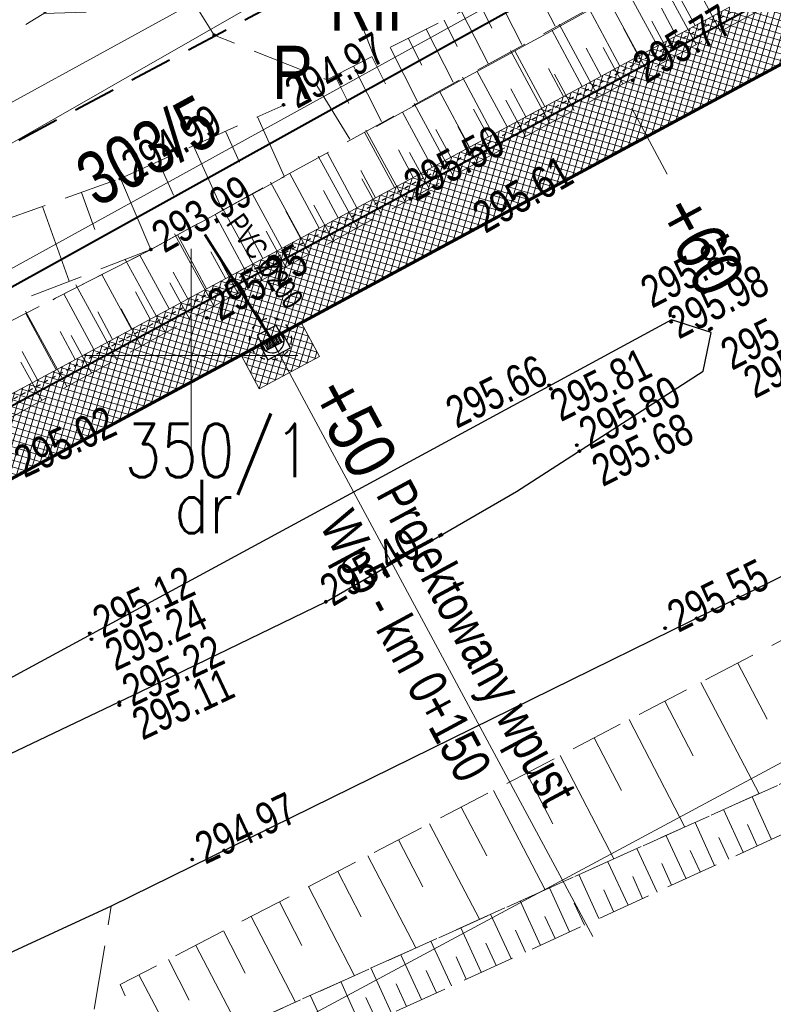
# Model space of a CAD drawing. Header units: metres. Extents: x 7437397 to 7437776, y 5556446 to 5556944.
# Tile 32 of 45: x 7437646 to 7437664, y 5556735 to 5556758. Entities that reach past the tile are written whole.
import ezdxf

# ---------------------------------------------------------------- set-up
doc = ezdxf.new("R2010")
doc.units = ezdxf.units.M
doc.header["$MEASUREMENT"] = 0
for name, pattern in [('0.5_0.5', [1.5, 0.5, -0.5, 0.5]), ('ACAD_ISO03W100', [30, 12, -18]), ('BUBZ01-500', [1.75, 1.25, -0.5]), ('DGN Style 2', [6.14715, 3.68829, -2.45886]), ('DGN Style 3', [8.60601, 6.14715, -2.45886]), ('KTCR02-500', [1.5, 1, -0.5]), ('KTJZ01-500', [2, 1.5, -0.5])]:
    doc.linetypes.add(name, pattern=pattern)
for name, color, linetype, lineweight in [('BUBZ01', 250, 'Continuous', 5), ('BUBZ01_1', 250, 'Continuous', 5), ('BUIB02_01', 250, 'Continuous', 5), ('D_balustrada', 7, '0.5_0.5', 30), ('D_kilometraz', 7, 'Continuous', 13), ('D_kraweznik', 7, 'Continuous', 70), ('D_obrzeze', 7, 'Continuous', 40), ('D_odwodnienie liniowe_wpust', 36, 'Continuous', 25), ('D_opisy', 7, 'Continuous', 13), ('D_pobocze', 7, 'Continuous', 13), ('D_skarpa', 7, 'DGN Style 3', 20), ('D_skarpa-symbol', 7, 'Continuous', 20), ('D_zakres', 7, 'DGN Style 2', 13), ('DS_chodniki', 4, 'Continuous', 0), ('DS_nawierzchnia bitumiczna odtworzenie', 252, 'Continuous', 0), ('DS_pobocze', 1, 'Continuous', 0), ('EGBD03', 250, 'Continuous', 5), ('EGBK02', 250, 'Continuous', 5), ('EGBU01', 250, 'Continuous', 5), ('IS-Kratka', 40, 'Continuous', 30), ('IS-Studzienki', 80, 'Continuous', 30), ('KTJZ01', 250, 'Continuous', 5), ('KTKR01', 250, 'Continuous', 5), ('MPZP', 250, 'Continuous', 5), ('punkt wysokościowy sztuczny', 7, 'Continuous', 5), ('RTPW01', 250, 'Continuous', 5), ('RTPW02', 250, 'Continuous', 5), ('rzedne dla projektanta', 250, 'Continuous', 5), ('SUPE04', 250, 'Continuous', 5), ('SUPT_01', 250, 'Continuous', 5), ('Warstwa 3', 250, 'Continuous', 5), ('Warstwa1Kanalizacja deszczowa', 30, 'Continuous', 60)]:
    doc.layers.add(name, color=color, linetype=linetype, lineweight=lineweight)
doc.styles.get("Standard").update_dxf_attribs({"font": 'txt.shx', "width": 0.75})
doc.styles.add('Style-Arial Narrow', font='ARIALN.TTF')

# ---------------------------------------------------------------- blocks, each defined once
blk = doc.blocks.new('PW02')
at = {"layer": 'punkt wysokościowy sztuczny', "linetype": 'Continuous', "lineweight": 13}
h = blk.add_hatch(color=0, dxfattribs=at)
edge = h.paths.add_edge_path()
edge.add_arc((0, 0), 0.45, 0, 360)
blk = doc.blocks.new('SUPE04')
at = {"layer": 'SUPE04', "color": 1, "linetype": 'Continuous', "lineweight": 13}
blk.add_line((5.25, 0), (0.25, 0), dxfattribs=at)
at = {"layer": 'SUPE04', "color": 1, "linetype": 'Continuous', "lineweight": 13, "flags": 128}
blk.add_lwpolyline([(3.9, 0.5), (4.766, 0), (3.9, -0.5)], dxfattribs=at)

msp = doc.modelspace()

# ---------------------------------------------------------------- hatches: boundary and pattern name
at = {"layer": 'DS_chodniki'}
h = msp.add_hatch(dxfattribs=at)
h.set_pattern_fill('CROSSHATCH', color=256, style=0, pattern_type=2)
h.set_pattern_definition([(73.46674, (7437667.05196, 5556759.3903), (-0.1437982, 0.0426858), []), (343.46675, (7437667.05196, 5556759.3903), (0.0426858, 0.1437982), [])])
h.paths.add_polyline_path([(7437684.009, 5556769.397), (7437638.768, 5556745.033), (7437640.8, 5556744.423), (7437651.173, 5556750.01), (7437651.613, 5556750.247), (7437652.141, 5556750.531), (7437652.582, 5556750.768), (7437678.765, 5556764.869, 0.109552)])
at = {"layer": 'DS_nawierzchnia bitumiczna odtworzenie', "lineweight": 0}
h = msp.add_hatch(dxfattribs=at)
h.set_pattern_fill('CROSSHATCH', color=256, style=0, pattern_type=2)
h.set_pattern_definition([(73.467, (7437651.7293, 5556749.65861), (-0.143798, 0.042686), []), (343.467, (7437651.7293, 5556749.65861), (0.042686, 0.143798), [])])
h.paths.add_polyline_path([(7437652.141, 5556750.531), (7437652.331, 5556750.179), (7437651.803, 5556749.895), (7437651.613, 5556750.247), (7437651.173, 5556750.01), (7437651.6, 5556749.217), (7437653.008, 5556749.976), (7437652.582, 5556750.768)])
at = {"layer": 'DS_pobocze', "lineweight": 0}
h = msp.add_hatch(dxfattribs=at)
h.set_pattern_fill('CROSSHATCH', color=256, style=0, pattern_type=2)
h.set_pattern_definition([(73.46674, (7437668.93906, 5556761.49754), (-0.1437982, 0.0426858), []), (343.46675, (7437668.93906, 5556761.49754), (0.0426858, 0.1437982), [])])
h.paths.add_polyline_path([(7437638.768, 5556745.033), (7437684.009, 5556769.397), (7437683.89, 5556769.617), (7437679.419, 5556767.209), (7437678.979, 5556766.972), (7437678.538, 5556766.734), (7437678.098, 5556766.497), (7437677.658, 5556766.26), (7437677.218, 5556766.023), (7437676.777, 5556765.786), (7437676.337, 5556765.549), (7437675.897, 5556765.312), (7437675.457, 5556765.075), (7437675.017, 5556764.838), (7437674.576, 5556764.601), (7437674.136, 5556764.364), (7437673.696, 5556764.127), (7437673.256, 5556763.89), (7437672.815, 5556763.652), (7437672.375, 5556763.415), (7437671.935, 5556763.178), (7437671.495, 5556762.941), (7437671.055, 5556762.704), (7437670.614, 5556762.467), (7437670.174, 5556762.23), (7437669.734, 5556761.993), (7437669.294, 5556761.756), (7437668.853, 5556761.519), (7437668.413, 5556761.282), (7437667.973, 5556761.045), (7437667.533, 5556760.808), (7437667.093, 5556760.571), (7437666.652, 5556760.333), (7437666.212, 5556760.096), (7437665.772, 5556759.859), (7437665.332, 5556759.622), (7437664.891, 5556759.385), (7437664.451, 5556759.148), (7437664.011, 5556758.911), (7437663.571, 5556758.674), (7437663.131, 5556758.437), (7437662.69, 5556758.2), (7437662.25, 5556757.963), (7437661.81, 5556757.726), (7437661.37, 5556757.489), (7437660.929, 5556757.251), (7437660.489, 5556757.014), (7437660.049, 5556756.777), (7437659.609, 5556756.54), (7437659.169, 5556756.303), (7437658.728, 5556756.066), (7437658.288, 5556755.829), (7437657.848, 5556755.592), (7437657.408, 5556755.355), (7437656.967, 5556755.118), (7437656.527, 5556754.881), (7437656.087, 5556754.644), (7437655.647, 5556754.407), (7437655.207, 5556754.169), (7437654.766, 5556753.932), (7437654.326, 5556753.695), (7437653.886, 5556753.458), (7437653.446, 5556753.221), (7437653.005, 5556752.984), (7437652.565, 5556752.747), (7437652.125, 5556752.51), (7437651.685, 5556752.273), (7437651.245, 5556752.036), (7437650.804, 5556751.799), (7437650.364, 5556751.562), (7437649.924, 5556751.325), (7437649.484, 5556751.088), (7437649.043, 5556750.85), (7437648.603, 5556750.613), (7437648.163, 5556750.376), (7437647.723, 5556750.139), (7437647.283, 5556749.902), (7437646.842, 5556749.665), (7437646.402, 5556749.428), (7437645.962, 5556749.191), (7437645.522, 5556748.954), (7437645.081, 5556748.717), (7437644.641, 5556748.48), (7437644.201, 5556748.243), (7437643.761, 5556748.006), (7437643.321, 5556747.768), (7437642.88, 5556747.531), (7437642.44, 5556747.294), (7437642, 5556747.057), (7437641.56, 5556746.82), (7437641.119, 5556746.583), (7437640.679, 5556746.346), (7437639.24, 5556745.571), (7437638.65, 5556745.253)])

# ---------------------------------------------------------------- linework, layer by layer
at = {"layer": 'BUBZ01', "color": 7, "linetype": 'BUBZ01-500', "lineweight": 13}
msp.add_line((7437649.055, 5556752.478), (7437639.226, 5556748.664), dxfattribs=at)
at = {"layer": 'BUBZ01', "color": 7, "linetype": 'BUBZ01-500', "lineweight": 13, "flags": 128}
for points in [[(7437640.018, 5556785.654), (7437638.515, 5556784.867), (7437643.11, 5556775.98), (7437642.9, 5556771.37), (7437643.65, 5556768.72), (7437650.54, 5556757.5), (7437653.18, 5556756.46), (7437670.11, 5556765.04), (7437677.9, 5556769.59), (7437683.09, 5556775.4), (7437676.3, 5556770.28), (7437669.43, 5556766.05), (7437652.3, 5556759.37), (7437651.48, 5556760.11), (7437645.17, 5556771.48), (7437645.18, 5556776.52), (7437645.4, 5556777.22), (7437640.018, 5556785.654)], [(7437683.59, 5556751.04), (7437663.9, 5556740), (7437649.42, 5556733.49), (7437648.7, 5556734.44), (7437648.34, 5556735.26), (7437670.51, 5556746.8), (7437685.28, 5556754.57), (7437683.59, 5556751.04)], [(7437649.42, 5556733.49), (7437663.9, 5556740), (7437683.59, 5556751.04), (7437684.27, 5556749.84), (7437664.32, 5556738.99), (7437649.73, 5556732.31), (7437649.42, 5556733.49)]]:
    msp.add_lwpolyline(points, close=True, dxfattribs=at)
for points in [[(7437649.055, 5556752.478), (7437665.84, 5556761.7), (7437669.56, 5556761.45), (7437655.14, 5556753.67), (7437639.69, 5556745.22), (7437638.72, 5556747.2), (7437649.055, 5556752.478)], [(7437648.35, 5556754.145), (7437652.172, 5556755.866)], [(7437640.461, 5556751.33), (7437648.35, 5556754.145)]]:
    msp.add_lwpolyline(points, dxfattribs=at)
at = {"layer": 'BUBZ01', "color": 7, "linetype": 'Continuous', "lineweight": 13, "flags": 128}
for points in [[(7437653.22, 5556759.73), (7437654.28, 5556757.02)], [(7437661.84, 5556757.28), (7437660.91, 5556759)], [(7437657.94, 5556758.87), (7437658.53, 5556757.71)], [(7437656.75, 5556758.27), (7437657.05, 5556757.67)], [(7437657.15, 5556758.47), (7437657.75, 5556757.28)], [(7437660.69, 5556756.66), (7437659.76, 5556758.38)], [(7437662.41, 5556757.59), (7437661.95, 5556758.46)], [(7437656.34, 5556758.06), (7437656.96, 5556756.84)], [(7437655.93, 5556757.85), (7437656.24, 5556757.24)], [(7437661.26, 5556756.97), (7437660.8, 5556757.83)], [(7437655.51, 5556757.64), (7437656.14, 5556756.4)], [(7437659.55, 5556756.05), (7437658.63, 5556757.76)], [(7437655.09, 5556757.43), (7437655.41, 5556756.8)], [(7437654.67, 5556757.21), (7437655.31, 5556755.95)], [(7437658.41, 5556755.43), (7437657.49, 5556757.14)], [(7437660.12, 5556756.36), (7437659.66, 5556757.21)], [(7437654.24, 5556757), (7437654.56, 5556756.36)], [(7437653.81, 5556756.78), (7437654.46, 5556755.48)], [(7437653.37, 5556756.56), (7437653.7, 5556755.9)], [(7437657.27, 5556754.82), (7437656.36, 5556756.52)], [(7437658.98, 5556755.74), (7437658.52, 5556756.59)], [(7437652.95, 5556756.32), (7437653.72, 5556755.07)], [(7437657.84, 5556755.13), (7437657.38, 5556755.98)], [(7437656.14, 5556754.21), (7437655.23, 5556755.9)], [(7437655.02, 5556753.6), (7437654.1, 5556755.28)], [(7437656.71, 5556754.52), (7437656.25, 5556755.36)], [(7437653.9, 5556752.99), (7437652.98, 5556754.67)], [(7437655.58, 5556753.91), (7437655.12, 5556754.75)], [(7437654.46, 5556753.3), (7437654, 5556754.14)], [(7437652.78, 5556752.38), (7437651.86, 5556754.06)], [(7437651.66, 5556751.76), (7437650.74, 5556753.45)], [(7437653.34, 5556752.68), (7437652.88, 5556753.52)], [(7437650.54, 5556751.15), (7437649.61, 5556752.85)], [(7437652.22, 5556752.07), (7437651.76, 5556752.91)], [(7437651.1, 5556751.46), (7437650.64, 5556752.3)], [(7437649.4, 5556750.53), (7437648.46, 5556752.25)], [(7437648.26, 5556749.9), (7437647.3, 5556751.65)], [(7437649.97, 5556750.84), (7437649.5, 5556751.7)], [(7437647.09, 5556749.27), (7437646.12, 5556751.04)], [(7437648.83, 5556750.22), (7437648.36, 5556751.09)], [(7437647.67, 5556749.59), (7437647.19, 5556750.47)], [(7437646.5, 5556748.95), (7437646.01, 5556749.84)], [(7437662.81, 5556742.79), (7437663.5, 5556741.48)], [(7437661.95, 5556742.34), (7437663.31, 5556739.73)], [(7437661.1, 5556741.9), (7437661.77, 5556740.62)], [(7437660.27, 5556741.47), (7437661.57, 5556738.95)], [(7437659.45, 5556741.04), (7437660.09, 5556739.81)], [(7437658.65, 5556740.63), (7437659.91, 5556738.21)], [(7437657.86, 5556740.22), (7437658.48, 5556739.03)], [(7437657.09, 5556739.81), (7437658.3, 5556737.48)], [(7437663.6, 5556738.66), (7437663.15, 5556739.66)], [(7437656.33, 5556739.42), (7437656.93, 5556738.28)], [(7437662.94, 5556738.36), (7437662.48, 5556739.36)], [(7437655.59, 5556739.03), (7437656.76, 5556736.79)], [(7437662.27, 5556738.05), (7437661.81, 5556739.06)], [(7437663.27, 5556738.51), (7437663.04, 5556739.01)], [(7437661.6, 5556737.74), (7437661.13, 5556738.76)], [(7437662.6, 5556738.2), (7437662.37, 5556738.71)], [(7437654.86, 5556738.65), (7437655.43, 5556737.55)], [(7437660.92, 5556737.43), (7437660.45, 5556738.45)], [(7437654.14, 5556738.28), (7437655.27, 5556736.12)], [(7437661.93, 5556737.9), (7437661.7, 5556738.4)], [(7437660.24, 5556737.12), (7437659.77, 5556738.14)], [(7437661.26, 5556737.59), (7437661.03, 5556738.1)], [(7437653.44, 5556737.91), (7437653.99, 5556736.85)], [(7437659.56, 5556736.81), (7437659.09, 5556737.84)], [(7437660.58, 5556737.28), (7437660.35, 5556737.79)], [(7437652.75, 5556737.56), (7437653.83, 5556735.47)], [(7437658.87, 5556736.5), (7437658.4, 5556737.53)], [(7437659.9, 5556736.97), (7437659.67, 5556737.48)], [(7437652.07, 5556737.2), (7437652.6, 5556736.18)], [(7437658.19, 5556736.18), (7437657.71, 5556737.22)], [(7437659.22, 5556736.65), (7437658.98, 5556737.17)], [(7437651.41, 5556736.86), (7437652.45, 5556734.85)], [(7437657.5, 5556735.87), (7437657.02, 5556736.91)], [(7437658.53, 5556736.34), (7437658.29, 5556736.86)], [(7437656.8, 5556735.55), (7437656.32, 5556736.59)], [(7437650.76, 5556736.52), (7437651.27, 5556735.53)], [(7437657.84, 5556736.02), (7437657.6, 5556736.54)], [(7437650.11, 5556736.18), (7437651.12, 5556734.25)], [(7437656.1, 5556735.23), (7437655.62, 5556736.28)], [(7437657.15, 5556735.71), (7437656.91, 5556736.23)], [(7437655.4, 5556734.91), (7437654.92, 5556735.96)], [(7437656.45, 5556735.39), (7437656.21, 5556735.91)], [(7437649.47, 5556735.85), (7437649.96, 5556734.9)], [(7437648.78, 5556735.49), (7437649.75, 5556733.64)], [(7437654.7, 5556734.59), (7437654.21, 5556735.65)], [(7437655.75, 5556735.07), (7437655.51, 5556735.59)], [(7437653.99, 5556734.26), (7437653.51, 5556735.33)], [(7437655.05, 5556734.75), (7437654.81, 5556735.28)], [(7437653.28, 5556733.94), (7437652.79, 5556735.01)], [(7437654.35, 5556734.42), (7437654.1, 5556734.96)]]:
    msp.add_lwpolyline(points, dxfattribs=at)
at = {"layer": 'BUBZ01_1', "color": 7, "linetype": 'Continuous', "lineweight": 13}
for p, q in [((7437652.185, 5556754.198), (7437651.558, 5556755.59)), ((7437651.134, 5556754.526), (7437650.807, 5556755.251)), ((7437650.737, 5556753.402), (7437650.056, 5556754.913)), ((7437649.592, 5556753.756), (7437649.237, 5556754.544)), ((7437648.35, 5556754.145), (7437649.055, 5556752.478)), ((7437647.742, 5556752.953), (7437647.434, 5556753.818)), ((7437647.144, 5556751.737), (7437646.518, 5556753.491))]:
    msp.add_line(p, q, dxfattribs=at)
at = {"layer": 'BUIB02_01', "color": 212, "linetype": 'Continuous', "lineweight": 40, "flags": 128}
msp.add_lwpolyline([(7437631.582, 5556743.722), (7437658.25, 5556758.524), (7437681.414, 5556770.995), (7437736.328, 5556800.083), (7437739.446, 5556801.87)], dxfattribs=at)
at = {"layer": 'D_balustrada', "ltscale": 0.1, "flags": 128}
msp.add_lwpolyline([(7437639.515, 5556745.577), (7437678.586, 5556766.618), (7437680.3, 5556767.683)], dxfattribs=at)
at = {"layer": 'D_kilometraz', "flags": 128}
for points in [[(7437661.156, 5556754.25), (7437660.326, 5556755.791)], [(7437652.351, 5556749.509), (7437651.522, 5556751.049)]]:
    msp.add_lwpolyline(points, dxfattribs=at)
at = {"layer": 'D_kraweznik'}
msp.add_line((7437640.8, 5556744.423), (7437678.765, 5556764.869), dxfattribs=at)
at = {"layer": 'D_obrzeze'}
msp.add_line((7437634.321, 5556742.638), (7437684.009, 5556769.397), dxfattribs=at)
at = {"layer": 'D_odwodnienie liniowe_wpust', "flags": 128}
msp.add_lwpolyline([(7437651.803, 5556749.895), (7437652.331, 5556750.179), (7437652.141, 5556750.531), (7437651.613, 5556750.247), (7437651.803, 5556749.895)], close=True, dxfattribs=at)
at = {"layer": 'D_opisy', "color": 1}
msp.add_line((7437651.877, 5556750.389), (7437659.416, 5556736.39), dxfattribs=at)
at = {"layer": 'D_pobocze'}
msp.add_line((7437638.65, 5556745.253), (7437683.89, 5556769.617), dxfattribs=at)
at = {"layer": 'D_skarpa', "flags": 128}
msp.add_lwpolyline([(7437639.094, 5556747.391), (7437639.251, 5556747.471), (7437639.697, 5556747.699), (7437640.142, 5556747.926), (7437640.587, 5556748.154), (7437641.033, 5556748.381), (7437641.478, 5556748.609), (7437641.924, 5556748.836), (7437642.369, 5556749.064), (7437642.814, 5556749.291), (7437643.26, 5556749.518), (7437643.705, 5556749.746), (7437644.151, 5556749.973), (7437644.596, 5556750.201), (7437645.041, 5556750.428), (7437645.487, 5556750.656), (7437645.932, 5556750.883), (7437646.378, 5556751.111), (7437646.823, 5556751.338), (7437647.268, 5556751.566), (7437647.714, 5556751.793), (7437648.159, 5556752.021), (7437648.605, 5556752.248), (7437649.05, 5556752.475), (7437649.489, 5556752.715), (7437649.928, 5556752.954), (7437650.367, 5556753.194), (7437650.806, 5556753.433), (7437651.245, 5556753.673), (7437651.684, 5556753.912), (7437652.122, 5556754.152), (7437652.561, 5556754.391), (7437653, 5556754.631), (7437653.439, 5556754.87), (7437653.878, 5556755.11), (7437654.317, 5556755.349), (7437654.756, 5556755.589), (7437655.195, 5556755.828), (7437655.634, 5556756.068), (7437656.073, 5556756.307), (7437656.512, 5556756.547), (7437656.951, 5556756.786), (7437657.389, 5556757.026), (7437657.828, 5556757.265), (7437658.267, 5556757.505), (7437658.706, 5556757.744), (7437659.145, 5556757.984), (7437659.586, 5556758.22), (7437660.031, 5556758.448), (7437660.476, 5556758.676), (7437660.921, 5556758.904), (7437661.366, 5556759.132), (7437661.812, 5556759.36), (7437662.257, 5556759.588), (7437662.702, 5556759.816), (7437663.147, 5556760.044), (7437663.592, 5556760.272), (7437664.037, 5556760.5), (7437664.482, 5556760.728), (7437664.927, 5556760.955), (7437665.372, 5556761.183), (7437665.818, 5556761.411), (7437666.263, 5556761.639), (7437666.708, 5556761.867), (7437667.153, 5556762.095), (7437667.598, 5556762.323), (7437668.043, 5556762.551), (7437668.488, 5556762.779), (7437668.933, 5556763.007), (7437669.379, 5556763.235), (7437669.824, 5556763.463), (7437670.264, 5556763.7), (7437670.696, 5556763.953), (7437671.128, 5556764.205), (7437671.56, 5556764.458), (7437671.992, 5556764.71), (7437672.424, 5556764.963), (7437672.855, 5556765.215), (7437673.287, 5556765.468), (7437673.719, 5556765.72), (7437674.151, 5556765.973), (7437674.583, 5556766.225), (7437675.015, 5556766.478), (7437675.447, 5556766.731), (7437675.879, 5556766.983), (7437676.311, 5556767.236), (7437676.742, 5556767.488), (7437677.174, 5556767.741), (7437677.606, 5556767.993), (7437678.038, 5556768.246), (7437678.47, 5556768.498), (7437678.867, 5556768.815), (7437679.159, 5556769.052), (7437679.413, 5556769.257), (7437679.664, 5556769.461)], dxfattribs=at)
at = {"layer": 'D_skarpa-symbol', "flags": 128}
for points in [[(7437661.81, 5556757.726), (7437661.121, 5556759.006)], [(7437660.929, 5556757.251), (7437660.23, 5556758.55)], [(7437660.049, 5556756.777), (7437659.342, 5556758.089)], [(7437661.37, 5556757.489), (7437661.023, 5556758.133)], [(7437659.169, 5556756.303), (7437658.464, 5556757.612)], [(7437660.489, 5556757.014), (7437660.137, 5556757.668)], [(7437658.288, 5556755.829), (7437657.586, 5556757.133)], [(7437659.609, 5556756.54), (7437659.256, 5556757.196)], [(7437657.408, 5556755.355), (7437656.708, 5556756.654)], [(7437658.728, 5556756.066), (7437658.377, 5556756.719)], [(7437657.848, 5556755.592), (7437657.497, 5556756.243)], [(7437656.527, 5556754.881), (7437655.83, 5556756.175)], [(7437656.967, 5556755.118), (7437656.618, 5556755.766)], [(7437655.647, 5556754.407), (7437654.952, 5556755.696)], [(7437656.087, 5556754.644), (7437655.739, 5556755.29)], [(7437654.766, 5556753.932), (7437654.075, 5556755.217)], [(7437655.207, 5556754.169), (7437654.86, 5556754.813)], [(7437653.886, 5556753.458), (7437653.197, 5556754.738)], [(7437653.005, 5556752.984), (7437652.319, 5556754.259)], [(7437654.326, 5556753.695), (7437653.981, 5556754.336)], [(7437652.125, 5556752.51), (7437651.441, 5556753.78)], [(7437653.446, 5556753.221), (7437653.102, 5556753.86)], [(7437651.245, 5556752.036), (7437650.563, 5556753.301)], [(7437652.565, 5556752.747), (7437652.223, 5556753.383)], [(7437650.364, 5556751.562), (7437649.685, 5556752.822)], [(7437651.685, 5556752.273), (7437651.343, 5556752.907)], [(7437649.484, 5556751.088), (7437648.804, 5556752.35)], [(7437650.804, 5556751.799), (7437650.464, 5556752.43)], [(7437648.603, 5556750.613), (7437647.913, 5556751.895)], [(7437649.924, 5556751.325), (7437649.585, 5556751.954)], [(7437647.723, 5556750.139), (7437647.022, 5556751.44)], [(7437649.043, 5556750.85), (7437648.701, 5556751.486)], [(7437646.842, 5556749.665), (7437646.131, 5556750.985)], [(7437648.163, 5556750.376), (7437647.815, 5556751.022)], [(7437647.283, 5556749.902), (7437646.93, 5556750.557)], [(7437646.402, 5556749.428), (7437646.044, 5556750.093)]]:
    msp.add_lwpolyline(points, dxfattribs=at)
at = {"layer": 'D_zakres', "flags": 128}
msp.add_lwpolyline([(7437651.173, 5556750.01), (7437651.6, 5556749.217), (7437653.008, 5556749.976), (7437652.582, 5556750.768)], dxfattribs=at)
at = {"layer": 'EGBD03', "color": 96, "linetype": 'Continuous', "lineweight": 13, "flags": 128}
for points in [[(7437630.48, 5556746.22), (7437656.77, 5556761.25)], [(7437631.6, 5556744.22), (7437658.07, 5556758.81)], [(7437639.43, 5556727.37), (7437666.4, 5556741.84)]]:
    msp.add_lwpolyline(points, dxfattribs=at)
at = {"layer": 'IS-Kratka'}
for p, q in [((7437651.993, 5556750.705), (7437651.551, 5556750.471)), ((7437652.187, 5556750.339), (7437651.993, 5556750.705)), ((7437651.551, 5556750.471), (7437651.745, 5556750.104)), ((7437652.084, 5556750.533), (7437651.642, 5556750.299)), ((7437652.098, 5556750.506), (7437651.656, 5556750.272)), ((7437651.98, 5556750.424), (7437651.976, 5556750.422)), ((7437652.032, 5556750.435), (7437652.093, 5556750.32)), ((7437652.042, 5556750.457), (7437652.038, 5556750.455)), ((7437652.092, 5556750.393), (7437652.062, 5556750.451)), ((7437651.753, 5556750.213), (7437651.723, 5556750.271)), ((7437651.729, 5556750.291), (7437651.732, 5556750.293)), ((7437651.745, 5556750.104), (7437652.187, 5556750.339)), ((7437651.753, 5556750.287), (7437651.814, 5556750.172)), ((7437651.753, 5556750.213), (7437651.784, 5556750.156)), ((7437651.815, 5556750.246), (7437651.784, 5556750.304)), ((7437651.791, 5556750.324), (7437651.794, 5556750.326)), ((7437651.814, 5556750.32), (7437651.875, 5556750.205)), ((7437651.815, 5556750.246), (7437651.845, 5556750.189)), ((7437651.877, 5556750.279), (7437651.846, 5556750.337)), ((7437651.852, 5556750.357), (7437651.856, 5556750.359)), ((7437651.876, 5556750.352), (7437651.937, 5556750.238)), ((7437651.877, 5556750.279), (7437651.907, 5556750.222)), ((7437651.908, 5556750.369), (7437651.969, 5556750.254)), ((7437651.918, 5556750.391), (7437651.914, 5556750.39)), ((7437651.931, 5556750.217), (7437651.928, 5556750.215)), ((7437651.969, 5556750.328), (7437651.938, 5556750.385)), ((7437651.966, 5556750.222), (7437652.034, 5556750.093)), ((7437651.969, 5556750.328), (7437651.999, 5556750.27)), ((7437651.97, 5556750.402), (7437652.031, 5556750.287)), ((7437651.989, 5556750.248), (7437651.993, 5556750.25)), ((7437652.03, 5556750.361), (7437652, 5556750.418)), ((7437652.03, 5556750.361), (7437652.061, 5556750.303)), ((7437652.051, 5556750.281), (7437652.055, 5556750.283)), ((7437652.092, 5556750.393), (7437652.123, 5556750.336)), ((7437652.113, 5556750.314), (7437652.116, 5556750.316)), ((7437651.807, 5556750.152), (7437651.804, 5556750.15)), ((7437651.869, 5556750.185), (7437651.866, 5556750.183))]:
    msp.add_line(p, q, dxfattribs=at)
for centre, radius, start, end in [((7437651.903, 5556750.341), 0.28, 181.5869, 54.2681), ((7437651.987, 5556750.411), 0.015, 27.9275, 117.9275), ((7437652.045, 5556750.442), 0.015, 117.9275, 207.9275), ((7437652.049, 5556750.444), 0.015, 27.9275, 117.9275), ((7437651.736, 5556750.278), 0.015, 117.9751, 207.9751), ((7437651.739, 5556750.28), 0.015, 27.9751, 117.9751), ((7437651.798, 5556750.311), 0.015, 117.9751, 207.9751), ((7437651.801, 5556750.313), 0.015, 27.9751, 117.9751), ((7437651.86, 5556750.344), 0.015, 117.9751, 207.9751), ((7437651.863, 5556750.345), 0.015, 27.9751, 117.9751), ((7437651.862, 5556750.198), 0.015, 297.9751, 27.9751), ((7437651.921, 5556750.376), 0.015, 117.9275, 207.9275), ((7437651.921, 5556750.229), 0.015, 207.9751, 297.9751), ((7437651.925, 5556750.378), 0.015, 27.9275, 117.9275), ((7437651.924, 5556750.231), 0.015, 297.9751, 27.9751), ((7437651.983, 5556750.409), 0.015, 117.9275, 207.9275), ((7437651.982, 5556750.261), 0.015, 207.9275, 297.9275), ((7437651.986, 5556750.263), 0.015, 297.9275, 27.9275), ((7437652.044, 5556750.294), 0.015, 207.9275, 297.9275), ((7437652.048, 5556750.296), 0.015, 297.9275, 27.9275), ((7437652.106, 5556750.327), 0.015, 207.9275, 297.9275), ((7437652.109, 5556750.329), 0.015, 297.9275, 27.9275), ((7437651.797, 5556750.163), 0.015, 207.9751, 297.9751), ((7437651.8, 5556750.165), 0.015, 297.9751, 27.9751), ((7437651.859, 5556750.196), 0.015, 207.9751, 297.9751)]:
    msp.add_arc(centre, radius, start, end, dxfattribs=at)
at = {"layer": 'IS-Studzienki', "linetype": 'ACAD_ISO03W100', "lineweight": 25, "ltscale": 0.01}
msp.add_circle((7437651.862, 5556750.382), 0.49, dxfattribs=at)
at = {"layer": 'KTJZ01', "color": 7, "linetype": 'KTJZ01-500', "lineweight": 13, "flags": 128}
msp.add_lwpolyline([(7437487.24, 5556665.88), (7437500.01, 5556668.65), (7437509.93, 5556671.34), (7437514.81, 5556672.66), (7437528.54, 5556677.57), (7437546.18, 5556685.08), (7437562.31, 5556693.39), (7437575.78, 5556700.17), (7437584.6, 5556705.2), (7437599.33, 5556712.79), (7437607.41, 5556717.03), (7437624.22, 5556725.75), (7437636.91, 5556731.79), (7437639.91, 5556733.3), (7437648.13, 5556737.1), (7437664.08, 5556744.94), (7437674.41, 5556750.47), (7437695.47, 5556762.01), (7437726.23, 5556778.98), (7437745.592, 5556790.579), (7437740.524, 5556799.89), (7437726.071, 5556794.065), (7437721.424, 5556793.261), (7437718.653, 5556793.684), (7437716.454, 5556794.853), (7437714.78, 5556796.65), (7437713.44, 5556798.18), (7437704.05, 5556814.76), (7437696.46, 5556806.77), (7437698.53, 5556806.84), (7437700.74, 5556806.26), (7437702.79, 5556804.94), (7437704.06, 5556803.16), (7437709.44, 5556793.77), (7437711.44, 5556790.12), (7437712.13, 5556787.63), (7437712.21, 5556785.35), (7437711.59, 5556783.66), (7437709.87, 5556781.76), (7437701.28, 5556777.09), (7437699.42, 5556776.48), (7437697.78, 5556776.19), (7437695.76, 5556776.41), (7437693.65, 5556777.51), (7437692.09, 5556778.89), (7437690.49, 5556781.22), (7437685.25, 5556778.28), (7437686.1, 5556775.03), (7437686.085, 5556773.72), (7437685.81, 5556772.51), (7437685.3, 5556771.32), (7437684.475, 5556769.98), (7437683.43, 5556768.68), (7437682.12, 5556767.23), (7437680.52, 5556765.9), (7437679.609, 5556765.424), (7437667.4, 5556758.73), (7437656.58, 5556752.94), (7437646.03, 5556747.24), (7437635.04, 5556741.31), (7437625.46, 5556735.97), (7437617.31, 5556731.03), (7437610.73, 5556727.32), (7437599.83, 5556721.28), (7437592.56, 5556717.41), (7437581.48, 5556711.39), (7437572.19, 5556706.38), (7437570.63, 5556705.57), (7437559.43, 5556699.57), (7437555.27, 5556697.37), (7437547.58, 5556693.6), (7437542.1, 5556690.99), (7437536.78, 5556688.64), (7437527.13, 5556684.56), (7437524.75, 5556685.69), (7437522.99, 5556687.15), (7437521.44, 5556689.45), (7437520.46, 5556691.39), (7437515.43, 5556689.51), (7437516.09, 5556686.202), (7437515.98, 5556684.5), (7437514.73, 5556681.38), (7437513.55, 5556680.28), (7437512.1, 5556679.32), (7437507.87, 5556678.13), (7437498.81, 5556675.82), (7437492.9, 5556674.29)], dxfattribs=at)
msp.add_lwpolyline([(7437639.91, 5556733.3), (7437648.13, 5556737.1), (7437647.63, 5556734.07), (7437652.6, 5556723.04), (7437646.61, 5556720.21), (7437619.73, 5556707.68), (7437613.29, 5556704.65), (7437611.72, 5556705.29), (7437608.45, 5556703.74), (7437604.8, 5556710.12), (7437602.44, 5556712.14), (7437599.33, 5556712.79), (7437607.41, 5556717.03), (7437608.14, 5556715.01), (7437609.09, 5556713.14), (7437610.29, 5556711.49), (7437612.71, 5556710.2), (7437615.11, 5556710.61), (7437627.71, 5556716.39), (7437641.39, 5556723.55), (7437643.11, 5556725.99), (7437640.63, 5556731.4), (7437639.91, 5556733.3)], close=True, dxfattribs=at)
at = {"layer": 'KTKR01', "color": 7, "linetype": 'Continuous', "lineweight": 30, "flags": 128}
msp.add_lwpolyline([(7437745.592, 5556790.579), (7437726.23, 5556778.98), (7437695.47, 5556762.01), (7437674.41, 5556750.47), (7437664.08, 5556744.94), (7437648.13, 5556737.1), (7437639.91, 5556733.3), (7437636.91, 5556731.79), (7437624.22, 5556725.75)], dxfattribs=at)
msp.add_lwpolyline([(7437640.51, 5556739.6), (7437640.16, 5556738.69), (7437641.17, 5556738.48), (7437648.82, 5556742.13), (7437653.16, 5556744.23), (7437657.63, 5556746.81), (7437662, 5556749.63), (7437662.19, 5556750.54), (7437661.26, 5556750.83), (7437640.51, 5556739.6)], close=True, dxfattribs=at)
at = {"layer": 'MPZP', "color": 212, "linetype": 'KTCR02-500', "lineweight": 40, "flags": 128}
msp.add_lwpolyline([(7437738.295, 5556803.984), (7437715.191, 5556791.784), (7437661.349, 5556763.226), (7437574.511, 5556717.006), (7437530.05, 5556696.506), (7437525.798, 5556698.029), (7437514.19, 5556719.761)], dxfattribs=at)
at = {"layer": 'rzedne dla projektanta', "color": 7, "linetype": 'Continuous', "lineweight": 40}
for centre in [(7437660.35, 5556756.44), (7437652.17, 5556755.87), (7437648.35, 5556754.14), (7437656.58, 5556752.94), (7437649.06, 5556752.48), (7437650.37, 5556750.88), (7437661.31, 5556750.91), (7437661.25, 5556750.79), (7437662.16, 5556750.61), (7437662.19, 5556750.63), (7437658.39, 5556749.3), (7437658.43, 5556749.22), (7437659.04, 5556747.9), (7437659.1, 5556747.76), (7437646.03, 5556747.24), (7437647.63, 5556743.49), (7437661.11, 5556743.61), (7437647.67, 5556743.35), (7437648.32, 5556741.88), (7437648.32, 5556741.81), (7437650.03, 5556738.19)]:
    msp.add_circle(centre, 0.0225, dxfattribs=at)
at = {"layer": 'SUPT_01', "color": 30, "linetype": 'Continuous', "lineweight": 13, "flags": 128}
msp.add_lwpolyline([(7437624.834, 5556744.449), (7437654.2, 5556760.54), (7437665.43, 5556766.7), (7437672.97, 5556770.83), (7437672.97, 5556770.83), (7437705.49, 5556788.37), (7437705.49, 5556788.37), (7437729.04, 5556801.46), (7437729.04, 5556801.46), (7437737.403, 5556805.623)], dxfattribs=at)
at = {"layer": 'Warstwa 3', "color": 7, "linetype": 'Continuous', "lineweight": 0}
for p, q in [((7437650, 5556752.5), (7437650, 5556750)), ((7437647.5, 5556750), (7437652.5, 5556750)), ((7437647.5, 5556750), (7437652.5, 5556750)), ((7437650, 5556750), (7437650, 5556747.5))]:
    msp.add_line(p, q, dxfattribs=at)
at = {"layer": 'Warstwa1Kanalizacja deszczowa'}
msp.add_line((7437651.878, 5556750.389), (7437650.322, 5556752.836), dxfattribs=at)

# ---------------------------------------------------------------- block references
at = {"layer": 'RTPW02', "color": 7, "linetype": 'Continuous', "lineweight": 13, "xscale": 0.1, "yscale": 0.1, "zscale": 0.1}
for p in [(7437650.54, 5556757.5), (7437655.14, 5556753.67), (7437653.16, 5556744.23)]:
    msp.add_blockref('PW02', p, dxfattribs=at)
at = {"layer": 'SUPE04', "color": 1, "linetype": 'Continuous', "lineweight": 13, "rotation": 211.6509999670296}
msp.add_blockref('SUPE04', (7437650.6, 5556760.51), dxfattribs=at)

# ---------------------------------------------------------------- texts
at = {"layer": 'D_kilometraz', "char_height": 1.2, "attachment_point": 4, "rotation": 298.304, "line_spacing_factor": 1.6, "style": 'Style-Arial Narrow'}
for s, insert in [('+60', (7437661.393, 5556753.61)), ('+50', (7437653.255, 5556749.348))]:
    msp.add_mtext(s, dxfattribs=dict(at, insert=insert))
at = {"layer": 'D_opisy', "color": 1, "char_height": 0.9, "attachment_point": 1}
for s, insert, rotation in [('\\pt11;{\\fArial|b0|i0|c0|p39;\\H0.5556x;\\C3;P\\fArial|b0|i0|c238|p39;VC %%c200}', (7437651.213, 5556753.376), 305.3738), ('\\pt11;{\\fArial|b0|i0|c0|p39;Projektowany wpust\\P\\fArial|b0|i0|c238|p39;Wp5 - \\fArial|b0|i0|c0|p39;km 0+150}', (7437655.109, 5556747.175), 298.304)]:
    msp.add_mtext(s, dxfattribs=dict(at, insert=insert, rotation=rotation))
at = {"layer": 'EGBD03', "color": 96, "linetype": 'Continuous', "lineweight": 30, "width": 0.8}
msp.add_text('350/1', height=1.25, dxfattribs=at).set_placement((7437648.443, 5556747.148))
at = {"layer": 'EGBD03', "color": 96, "linetype": 'Continuous', "lineweight": 30, "insert": (7437647.79, 5556753.44), "char_height": 1.25, "attachment_point": 7, "rotation": 28.5212, "line_spacing_factor": 0.6}
msp.add_mtext('\\FWORKING_1250;\\H1x;\\W0.8;303/5', dxfattribs=at)
at = {"layer": 'EGBK02', "color": 96, "linetype": 'Continuous', "lineweight": 30, "insert": (7437653.251, 5556758.857), "char_height": 1.25, "attachment_point": 1, "line_spacing_factor": 0.6}
msp.add_mtext('\\FWORKING_1250;\\H1x;\\W0.8;RII', dxfattribs=at)
at = {"layer": 'EGBU01', "color": 96, "linetype": 'Continuous', "lineweight": 30, "width": 0.8}
msp.add_text('dr', height=1.25, dxfattribs=at).set_placement((7437649.609, 5556745.835))
at = {"layer": 'EGBU01', "color": 96, "linetype": 'Continuous', "lineweight": 30, "insert": (7437651.908, 5556756.004), "char_height": 1.25, "attachment_point": 7, "line_spacing_factor": 0.6}
msp.add_mtext('\\FWORKING_1250;\\H1x;\\W0.8;R', dxfattribs=at)
at = {"layer": 'RTPW01', "color": 7, "linetype": 'Continuous', "lineweight": 13, "char_height": 0.75, "attachment_point": 7, "line_spacing_factor": 0.6}
for s, insert, rotation in [('\\FWORKING_1250;\\H1x;\\W0.8;295.50', (7437655.27, 5556753.581), 28.644), ('\\FWORKING_1250;\\H1x;\\W0.8;295.40', (7437653.327, 5556744.095), 30.515)]:
    msp.add_mtext(s, dxfattribs=dict(at, insert=insert, rotation=rotation))
at = {"layer": 'rzedne dla projektanta', "color": 7, "linetype": 'Continuous', "lineweight": 0, "char_height": 0.75, "attachment_point": 7, "line_spacing_factor": 0.6}
for s, insert, rotation in [('\\FWORKING_1250;\\H1x;\\W0.8; 295.77', (7437660.479, 5556756.226), 31.1664), ('\\FWORKING_1250;\\H1x;\\W0.8; 294.97', (7437652.29, 5556755.651), 28.7814), ('\\FWORKING_1250;\\H1x;\\W0.8; 294.99', (7437648.475, 5556753.923), 29.8799), ('\\FWORKING_1250;\\H1x;\\W0.8; 295.61', (7437656.705, 5556752.723), 29.8799), ('\\FWORKING_1250;\\H1x;\\W0.8; 293.99', (7437649.185, 5556752.263), 29.8799), ('\\FWORKING_1250;\\H1x;\\W0.8; 295.85', (7437660.607, 5556750.982), 27.2718), ('\\FWORKING_1250;\\H1x;\\W0.8; 295.25', (7437650.495, 5556750.663), 29.8799), ('\\FWORKING_1250;\\H1x;\\W0.8; 295.98', (7437661.235, 5556750.256), 27.2718), ('\\FWORKING_1250;\\H1x;\\W0.8; 295.98', (7437662.482, 5556749.527), 27.1617), ('\\FWORKING_1250;\\H1x;\\W0.8; 295.91', (7437663.016, 5556748.867), 27.1617), ('\\FWORKING_1250;\\H1x;\\W0.8; 295.81', (7437658.47, 5556748.326), 26.5851), ('\\FWORKING_1250;\\H1x;\\W0.8; 295.66', (7437656.031, 5556748.167), 26.5851), ('\\FWORKING_1250;\\H1x;\\W0.8; 295.80', (7437659.152, 5556747.676), 26.5851), ('\\FWORKING_1250;\\H1x;\\W0.8; 295.02', (7437645.898, 5556747.014), 25.2313), ('\\FWORKING_1250;\\H1x;\\W0.8; 295.68', (7437659.452, 5556746.804), 26.5851), ('\\FWORKING_1250;\\H1x;\\W0.8; 295.55', (7437661.222, 5556743.386), 26.5851), ('\\FWORKING_1250;\\H1x;\\W0.8; 295.12', (7437647.737, 5556743.264), 25.2313), ('\\FWORKING_1250;\\H1x;\\W0.8; 295.24', (7437648.029, 5556742.493), 25.2313), ('\\FWORKING_1250;\\H1x;\\W0.8; 295.22', (7437648.427, 5556741.654), 25.2313), ('\\FWORKING_1250;\\H1x;\\W0.8; 295.11', (7437648.664, 5556740.871), 25.2313), ('\\FWORKING_1250;\\H1x;\\W0.8; 294.97', (7437650.137, 5556737.964), 25.2313)]:
    msp.add_mtext(s, dxfattribs=dict(at, insert=insert, rotation=rotation))

doc.saveas('drawing.dxf')
